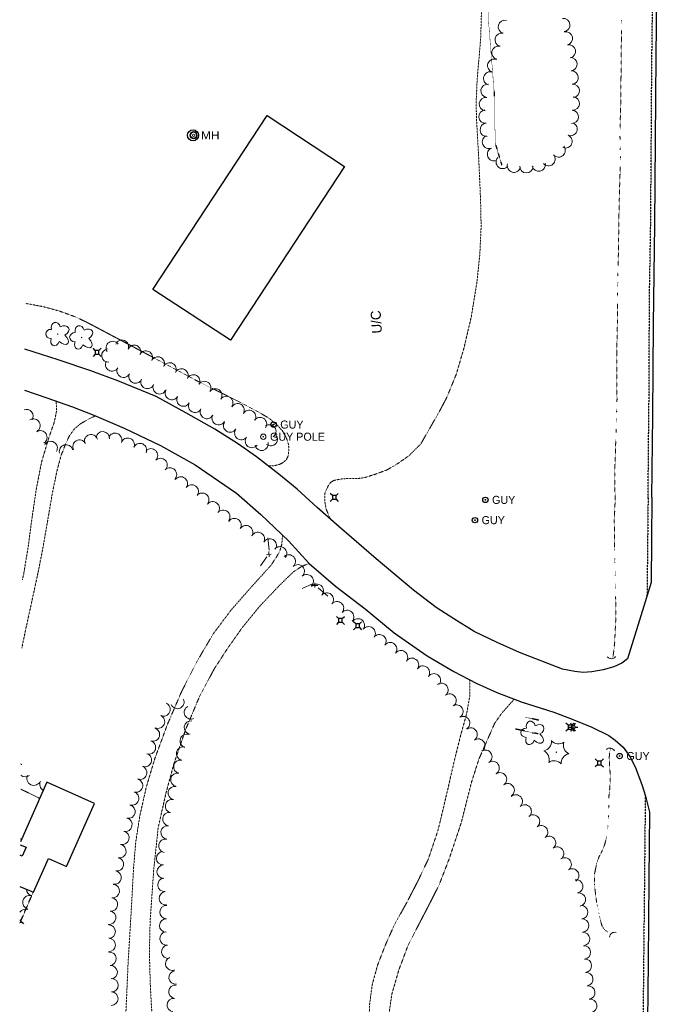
# Model space of a CAD drawing. Extents: x 386588 to 390135, y 96998 to 113606.
# Tile 62 of 92: x 388194 to 388576, y 104334 to 104923. Entities that reach past the tile are written whole.
import ezdxf
from ezdxf.enums import TextEntityAlignment as Align

# ---------------------------------------------------------------- set-up
doc = ezdxf.new("R2010")
doc.units = 0
doc.header["$MEASUREMENT"] = 0
for name, pattern in [('Wisdot1', [0.0625, 0.03125, -0.03125]), ('Wisdot3', [0.1875, 0.125, -0.0625]), ('Wisdot6', [0.375, 0.125, -0.0625, 0.03125, -0.0625, 0.03125, -0.0625])]:
    doc.linetypes.add(name, pattern=pattern)
for name, color, linetype, lineweight in [('E_BLD', 241, 'Continuous', 25), ('E_BMGRD', 2, 'Egr', 15), ('E_DRN', 40, 'Continuous', 15), ('E_DTM_SlopeBottom', 3, 'Wisdot1', 25), ('E_DTM_SlopeTop', 3, 'Wisdot1', 25), ('E_DWY', 2, 'Wisdot3', 15), ('E_LAND_Vegetation', 3, 'Continuous', 15), ('E_LTG', 21, 'Continuous', 25), ('E_MISCPROP_HvyDash', 241, 'Wisdot3', 25), ('E_MISCPROP_Railing', 30, 'Continuous', 15), ('E_RDWY', 21, 'Continuous', 25), ('E_RDWY_AsphConc', 200, 'Continuous', 25), ('E_RDWY_Gravel', 21, 'Wisdot3', 25), ('E_UTL_AG_Bold', 30, 'Continuous', 25), ('E_UTL_EGuyPole', 200, 'Continuous', 15), ('E_UTL_EGuyWire', 200, 'Continuous', 25), ('E_UTL_MH', 30, 'Continuous', 15), ('E_WTR', 4, 'Wisdot6', 15)]:
    doc.layers.add(name, color=color, linetype=linetype, lineweight=lineweight)
doc.styles.add('Style-dot_font5', font='dot_font5.shx')
doc.styles.add('Style-IGR_FONT_0', font='dot_font15.shx')
doc.linetypes.add('Egr', pattern='A,0.1,[13,dgnlstyle-ewdotudls.shx,S=0.0002,R=0,X=0,Y=0],0.1', length=0.2)

# ---------------------------------------------------------------- blocks, each defined once
blk = doc.blocks.new('CULV')
at = {"layer": 'E_DRN'}
blk.add_arc((-1.129736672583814e-15, 6.149999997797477), 6.150000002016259, 216.8698972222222, 323.1301027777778, dxfattribs=at)
blk = doc.blocks.new('GPOL')
at = {"layer": 'E_UTL_EGuyPole'}
for radius in [4, 0.5]:
    blk.add_circle((0, 0), radius, dxfattribs=at)
at = {"layer": 'E_UTL_EGuyPole', "style": 'Style-dot_font5'}
blk.add_text('GUY POLE', height=12, dxfattribs=at).set_placement((10, 0), align=Align.MIDDLE_LEFT)
blk = doc.blocks.new('GUY')
at = {"layer": 'E_UTL_EGuyWire'}
for radius in [4, 0.5]:
    blk.add_circle((0, 0), radius, dxfattribs=at)
at = {"layer": 'E_UTL_EGuyWire', "style": 'Style-dot_font5'}
blk.add_text('GUY', height=12, dxfattribs=at).set_placement((10, 0), align=Align.MIDDLE_LEFT)
blk = doc.blocks.new('LPOL')
at = {"layer": 'E_LTG'}
for p, q in [((-4, 0), (-1.5, 0)), ((-0.75, 1.299000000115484), (-2, 3.464000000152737)), ((0.75, 1.299000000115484), (2, 3.464000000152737)), ((1.5, 0), (4, 0)), ((-2, -3.464000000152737), (-0.75, -1.299000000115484)), ((2, -3.464000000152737), (0.75, -1.299000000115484))]:
    blk.add_line(p, q, dxfattribs=at)
for radius in [1.5, 1.5, 1.5, 0.125]:
    blk.add_circle((0, 0), radius, dxfattribs=at)
blk = doc.blocks.new('MH')
at = {"layer": 'E_UTL_MH'}
for radius in [5, 4, 1.5]:
    blk.add_circle((3.053387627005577e-05, -0.0003567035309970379), radius, dxfattribs=at)
at = {"layer": 'E_UTL_MH', "style": 'Style-dot_font5', "width": 1.111111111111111}
blk.add_text('MH', height=10.8, dxfattribs=at).set_placement((10, -0.001000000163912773), align=Align.MIDDLE_LEFT)
blk = doc.blocks.new('PED')
at = {"layer": 'E_UTL_AG_Bold'}
for p, q in [((-2.5, 2.5), (-5.329000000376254, 5.328999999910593)), ((2.5, 2.5), (5.328999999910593, 5.328999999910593)), ((-2.5, -2.5), (-5.329000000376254, -5.329000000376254)), ((2.5, -2.5), (5.328999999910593, -5.329000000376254))]:
    blk.add_line(p, q, dxfattribs=at)
at = {"layer": 'E_UTL_AG_Bold', "flags": 128}
blk.add_lwpolyline([(-2.5, -2.5), (2.5, -2.5), (2.5, 2.5), (-2.5, 2.5)], close=True, dxfattribs=at)
blk = doc.blocks.new('CTRE')
at = {"layer": 'E_LAND_Vegetation'}
blk.add_circle((-0.0003858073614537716, -0.0003191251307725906), 0.2233008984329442, dxfattribs=at)
for centre, radius, start, end in [((-11.97306888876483, 8.962898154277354), 7.867058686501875, 280.2066972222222, 5.971616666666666), ((1.806084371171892, 14.92316055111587), 7.866045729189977, 220.2113194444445, 305.9762305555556), ((13.82882637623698, 5.89490348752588), 7.866045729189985, 160.2113277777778, 245.9762388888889), ((-13.82979875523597, -5.89712474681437), 7.866045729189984, 340.2113194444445, 65.97623055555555), ((-1.808101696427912, -14.92587413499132), 7.866045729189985, 40.21132777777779, 125.9762388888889)]:
    blk.add_arc(centre, radius, start, end, dxfattribs=at)
at = {"layer": 'E_LAND_Vegetation', "extrusion": (0, 0, -1)}
blk.add_arc((-12.02957563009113, -9.036813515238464), 7.873632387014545, 354.0727916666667, 79.7488916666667, dxfattribs=at)
blk = doc.blocks.new('DTRE')
at = {"layer": 'E_LAND_Vegetation'}
blk.add_circle((-0.1836800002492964, 0), 0.1831067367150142, dxfattribs=at)
for centre, major_axis, ratio in [((-1.870302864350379, 5.319684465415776), (1.359319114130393, -4.981118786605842), 0.7828630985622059), ((-5.871854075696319, 0.1519894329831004), (4.932001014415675, -0.1226139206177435), 0.8320222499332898), ((4.055502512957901, 2.735869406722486), (-5.27227899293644, -2.928492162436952), 0.6919162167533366), ((-2.492468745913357, -5.243435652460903), (1.802061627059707, 4.856219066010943), 0.7168956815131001), ((3.542152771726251, -3.706719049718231), (-5.012431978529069, 4.581562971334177), 0.5602491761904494)]:
    blk.add_ellipse(centre, major_axis=major_axis, ratio=ratio, start_param=1.570796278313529, end_param=4.712388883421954, dxfattribs=at)

msp = doc.modelspace()

# ---------------------------------------------------------------- linework, layer by layer
at = {"layer": 'E_BLD', "ltscale": 5}
for p, q in [((388273.621, 104761.804), (388341.885, 104865.7620000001)), ((388341.885, 104865.7620000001), (388388.253, 104835.3149999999)), ((388388.253, 104835.3149999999), (388319.9890000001, 104731.3570000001)), ((388319.9890000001, 104731.3570000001), (388273.621, 104761.804)), ((388210.2849999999, 104467.0889999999), (388194.4110000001, 104431.45)), ((388238.825, 104454.3770000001), (388210.2849999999, 104467.0889999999)), ((388222.0419999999, 104416.6980000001), (388238.825, 104454.3770000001)), ((388194.3970000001, 104429.6939999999), (388197.831, 104428.165)), ((388197.831, 104428.165), (388195.4680000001, 104422.862)), ((388195.4680000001, 104422.862), (388194.3470000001, 104423.361)), ((388202.2120000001, 104401.199), (388211.2560000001, 104421.503)), ((388211.2560000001, 104421.503), (388222.0419999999, 104416.6980000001)), ((388194.2010000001, 104404.7679999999), (388202.2120000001, 104401.199))]:
    msp.add_line(p, q, dxfattribs=at)
at = {"layer": 'E_DTM_SlopeBottom'}
msp.add_lwpolyline([(388503.86146875, 104495.97775), (388490.445453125, 104498.805875)], dxfattribs=at)
at = {"layer": 'E_DTM_SlopeTop'}
for points in [[(388485.34975, 105330.118375), (388481.957171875, 105290.60275), (388481.652484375, 105237.993375), (388477.793109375, 105209.087125), (388481.4435, 105178.35275), (388477.972796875, 105097.47775), (388481.31459375, 105046.118375), (388476.4669375, 104966.368375), (388474.000140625, 104925.22775), (388477.597796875, 104880.024625), (388478.29115625, 104848.884), (388482.146625, 104835.97775)], [(388504.209125, 104504.087125), (388496.4513125, 104505.930875)]]:
    msp.add_lwpolyline(points, dxfattribs=at)
at = {"layer": 'E_DWY', "flags": 128}
for points in [[(388379.645, 104624.389), (388377.0870000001, 104630.7290000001), (388376.345, 104635.3319999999), (388376.314, 104639.5760000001), (388377.2479999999, 104641.834), (388378.5600000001, 104644.531), (388379.932, 104646.4099999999), (388381.7709999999, 104647.5009999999), (388384.6030000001, 104648.115), (388385.956, 104648.3489999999), (388389.362, 104648.594), (388393.6059999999, 104648.625), (388396.477, 104648.6950000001), (388400.273, 104649.2420000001), (388406.433, 104651.1910000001), (388413.372, 104653.7439999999), (388419.162, 104657.0360000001), (388426.595, 104662.2279999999), (388433.629, 104669.1699999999), (388438.9879999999, 104678.4580000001), (388444.4639999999, 104688.0279999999), (388449.4040000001, 104697.423), (388454.9950000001, 104711.1100000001), (388459.611, 104726.919), (388463.905, 104745.307), (388467.2339999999, 104765.6799999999), (388469.027, 104782.655), (388469.7890000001, 104798.7350000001), (388469.6570000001, 104810.094), (388469.165, 104822.659), (388468.4669999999, 104838.0859999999), (388467.6040000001, 104853.9110000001), (388467.0249999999, 104863.868), (388466.855, 104873.8540000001), (388467.4720000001, 104888.1429999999), (388468.702, 104901.517), (388469.5730000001, 104912.263), (388470.196, 104934.085), (388469.7579999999, 104955.4199999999), (388468.977, 104983.4410000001), (388467.889, 105021.439), (388467.0519999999, 105065.4809999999), (388466.3219999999, 105088.986), (388465.3119999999, 105104.9380000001), (388464.5079999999, 105118.0290000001), (388463.8800000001, 105128.6669999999), (388463.9920000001, 105140.4539999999), (388465.301, 105150.821), (388466.4369999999, 105157.8870000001), (388467.7760000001, 105167.845), (388469.077, 105174.513), (388469.648, 105181.8130000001), (388469.665, 105187.2930000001), (388468.932, 105193.6769999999), (388467.314, 105199.04), (388465.1710000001, 105204.0900000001), (388462.1610000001, 105207.8459999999), (388458.6950000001, 105210.3359999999), (388452.406, 105213.993), (388447.6259999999, 105215.7039999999), (388439.304, 105217.1599999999), (388432.452, 105217.2150000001), (388424.2860000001, 105216.4920000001), (388412.899, 105214.851), (388403.9450000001, 105213.6599999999)], [(388342.4469999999, 104656.2520000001), (388346.2120000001, 104656.3130000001), (388349.1699999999, 104657.074), (388351.4180000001, 104658.1939999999), (388353.4809999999, 104659.986), (388354.6570000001, 104662.673), (388354.909, 104666.8), (388354.5760000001, 104669.5149999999), (388353.358, 104673.125), (388351.0109999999, 104677.203), (388348.031, 104680.5490000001), (388343.2209999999, 104684.5870000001), (388337.068, 104688.253), (388324.5379999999, 104694.8859999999), (388300.6769999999, 104706.73), (388271.48, 104722.3), (388234.456, 104741.9639999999), (388227.0870000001, 104745.406), (388217.6640000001, 104748.838), (388208.027, 104751.432), (388200.2490000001, 104752.9280000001), (388197.3570000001, 104753.406)], [(388196.4920000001, 104592.017), (388199.1580000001, 104608.2649999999), (388201.2879999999, 104624.3740000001), (388203.8640000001, 104641.885), (388207.0589999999, 104658.4140000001), (388211.2479999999, 104672.548), (388214.601, 104682.1029999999), (388216.034, 104688.848), (388216.0519999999, 104692.4110000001), (388215.672, 104695.1200000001)], [(388205.051, 104592.675), (388207.923, 104607.3200000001), (388210.6370000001, 104622.923), (388213.53, 104639.841), (388216.274, 104653.118), (388218.7560000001, 104662.405), (388221.649, 104669.8030000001), (388223.73, 104674.1980000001), (388226.7209999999, 104678.317), (388230.399, 104681.4580000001), (388235.2690000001, 104684.2039999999), (388239.203, 104686.125)], [(388349.355, 104604.727), (388350.689, 104609.5), (388351.1470000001, 104614.8089999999)], [(388262.0989999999, 104415.872), (388263.405, 104431.4909999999), (388265.7849999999, 104446.702), (388269.6100000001, 104463.8540000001), (388274.7050000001, 104480.942), (388282.3489999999, 104501.699), (388290.9720000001, 104521.6440000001), (388299.9890000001, 104539.2779999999), (388309.6610000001, 104555.7080000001), (388320.264, 104569.8770000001), (388332.675, 104584.034), (388344.307, 104596.8529999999), (388349.355, 104604.727)], [(388249.629, 104270.8119999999), (388256.459, 104271.0120000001), (388271.2010000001, 104283.398), (388273.6170000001, 104288.4979999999), (388275.1170000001, 104295.6810000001), (388275.152, 104303.0889999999), (388273.95, 104317.9680000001), (388272.7990000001, 104332.3089999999), (388272.0719999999, 104345.9669999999), (388271.5290000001, 104365.422), (388271.9809999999, 104383.8859999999), (388274.1510000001, 104414.9709999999), (388276.74, 104439.5930000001), (388281.3400000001, 104460.067), (388286.173, 104478.034), (388293.28, 104498.7409999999), (388301.5600000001, 104518.4739999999), (388310.1740000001, 104534.625), (388318.55, 104547.504), (388327.334, 104559.878), (388337.3870000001, 104572.1899999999), (388349.3940000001, 104584.8640000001), (388357.844, 104593.054), (388362.7879999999, 104596.2220000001), (388367.0390000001, 104597.8670000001)], [(388195.324, 104547.2890000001), (388196.8119999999, 104554.6939999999), (388205.051, 104592.675)], [(388196.4920000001, 104592.017), (388195.645, 104588.088)], [(388463.0859999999, 104528.301), (388463.057, 104518.78), (388461.148, 104507.996), (388457.7220000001, 104495.6159999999), (388454.0760000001, 104481.1359999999), (388450.3770000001, 104464.987), (388447.551, 104452.8700000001), (388443.943, 104437.977), (388438.2390000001, 104421.0179999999), (388432.1529999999, 104408.182), (388425.635, 104395.5149999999), (388418.1429999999, 104382.1329999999), (388412.804, 104370.199), (388407.936, 104357.6839999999), (388404.6780000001, 104345.736), (388403.0900000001, 104333.7339999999), (388402.757, 104321.6410000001), (388403.777, 104308.426), (388405.405, 104290.899), (388410.7620000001, 104264.5689999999), (388412.0600000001, 104252.8359999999), (388413.094, 104241.7010000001), (388413.524, 104232.591), (388412.3, 104225.6140000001), (388410.5109999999, 104220.2490000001), (388407.821, 104215.632), (388404.209, 104211.969), (388400.4070000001, 104210.368), (388396.0959999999, 104209.7590000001), (388393.0560000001, 104211.1410000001), (388389.8629999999, 104214.172), (388381.8200000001, 104227.821)], [(388372.5700000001, 104131), (388371.142, 104133.6129999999), (388369.014, 104138.6140000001), (388368.4820000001, 104142.1000000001), (388368.175, 104145.399), (388368.8810000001, 104149), (388370.243, 104152.246), (388372.655, 104155.382), (388376.6399999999, 104159.496), (388388.5279999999, 104168.0870000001), (388400.2290000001, 104176.452), (388408.804, 104182.656), (388416.007, 104190.1880000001), (388420.041, 104198.2579999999), (388424.554, 104210.115), (388427.0060000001, 104221.781), (388426.6580000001, 104236.7220000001), (388425.26, 104251.774), (388420.966, 104271.132), (388416.97, 104291.7660000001), (388415.1359999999, 104309.273), (388414.1499999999, 104324.3629999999), (388416.425, 104340.172), (388420.6710000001, 104354.916), (388426.173, 104369.5689999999), (388431.8130000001, 104380.4909999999), (388438.5190000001, 104393.3840000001), (388444.6629999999, 104405.601), (388450.5390000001, 104420.7039999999), (388457.8640000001, 104442.598), (388463.9469999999, 104466.6629999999), (388468.456, 104480.808), (388477.9010000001, 104502.274), (388482.5, 104508.7320000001), (388489.5630000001, 104516.6799999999)], [(388205.9720000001, 104457.405), (388194.659, 104462.909)], [(388195.0589999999, 104432.905), (388194.425, 104433.2379999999)], [(388234.3489999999, 104287.095), (388231.2309999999, 104291.7860000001), (388251.2919999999, 104307.1939999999), (388254.311, 104311.629), (388256.544, 104318.699), (388257.5789999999, 104330.895), (388258.794, 104358.6410000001), (388260.781, 104391.6950000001), (388262.0989999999, 104415.872)]]:
    msp.add_lwpolyline(points, dxfattribs=at)
at = {"layer": 'E_LAND_Vegetation'}
for centre, radius, start, end in [((388484.0331316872, 104918.7923908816), 3.995471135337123, 75.97975277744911, 255.9644305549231), ((388518.9106138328, 104919.8894336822), 3.995471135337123, 276.844097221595, 96.82877500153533), ((388482.0964132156, 104911.0407255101), 3.995471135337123, 75.97975277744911, 255.9644305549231), ((388520.4476931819, 104911.8175147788), 3.995471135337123, 283.4123611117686, 103.397038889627), ((388480.1596947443, 104903.2890601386), 3.995471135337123, 75.97975277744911, 255.9644305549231), ((388522.2999832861, 104904.0452425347), 3.995471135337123, 283.4123611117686, 103.397038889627), ((388477.6923983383, 104895.5389415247), 3.995471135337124, 72.00949166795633, 251.9941694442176), ((388523.2701708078, 104896.4522870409), 3.995471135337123, 274.7425333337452, 94.72721111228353), ((388475.2236126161, 104887.939975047), 3.995471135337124, 72.00949166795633, 251.9941694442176), ((388523.9297011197, 104888.4896107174), 3.995471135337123, 274.7425333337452, 94.72721111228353), ((388473.6621785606, 104880.5414874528), 3.995471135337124, 82.80867777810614, 262.793355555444), ((388524.5892314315, 104880.5269343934), 3.995471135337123, 274.7425333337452, 94.72721111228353), ((388472.6609138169, 104872.6145294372), 3.995471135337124, 82.80867777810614, 262.793355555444), ((388524.5741183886, 104872.8792199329), 3.995471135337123, 265.9890222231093, 85.97370000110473), ((388472.4638920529, 104865.11813553), 3.995471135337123, 95.04288055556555, 275.0275583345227), ((388524.0141752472, 104864.908921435), 3.995471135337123, 265.9890222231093, 85.97370000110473), ((388473.1651538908, 104857.1590258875), 3.995471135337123, 95.04288055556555, 275.0275583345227), ((388523.2750165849, 104857.6689807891), 3.995471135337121, 247.5544083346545, 67.5390861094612), ((388474.5209841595, 104849.9968600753), 3.995471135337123, 112.1220194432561, 292.1066972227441), ((388520.2234214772, 104850.2847434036), 3.995471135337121, 247.5544083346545, 67.5390861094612), ((388477.5288495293, 104842.5947022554), 3.995471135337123, 112.1220194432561, 292.1066972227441), ((388510.086896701, 104839.6411660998), 3.995471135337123, 220.6170000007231, 40.60167777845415), ((388516.152583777, 104844.8418040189), 3.995471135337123, 220.6170000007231, 40.60167777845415), ((388482.7242751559, 104837.9607586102), 3.995471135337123, 139.1252944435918, 319.1099722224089), ((388489.4369682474, 104835.7437082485), 3.995471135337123, 163.0798361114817, 343.0645138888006), ((388504.270425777, 104836.3772521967), 3.995471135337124, 191.0330472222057, 11.01772499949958), ((388496.8788155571, 104835.3780610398), 3.995471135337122, 177.5959444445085, 357.5806222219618), ((388249.6141846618, 104726.7416044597), 3.970668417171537, 33.86367777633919, 213.8483555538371), ((388255.1101395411, 104727.5431354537), 3.970668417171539, 337.2100222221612, 157.1946999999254), ((388246.9718468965, 104722.2092615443), 3.970668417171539, 96.1561194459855, 276.1407972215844), ((388262.4301768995, 104724.466429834), 3.970668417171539, 337.2100222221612, 157.1946999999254), ((388269.4541019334, 104721.0747269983), 3.97066841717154, 333.4199305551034, 153.4046083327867), ((388249.2090303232, 104716.8417970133), 3.970668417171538, 150.4344722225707, 330.4191499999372), ((388276.5432993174, 104717.5126573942), 3.970668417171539, 333.2395666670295, 153.2242444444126), ((388256.1143661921, 104713.0878798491), 3.970668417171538, 152.6171555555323, 332.6018333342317), ((388283.6327303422, 104713.9364817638), 3.970668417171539, 333.2395666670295, 153.2242444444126), ((388290.7221613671, 104710.3603061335), 3.970668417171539, 333.2395666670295, 153.2242444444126), ((388263.1932295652, 104709.6039319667), 3.970668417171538, 154.0039972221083, 333.9886749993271), ((388270.3718842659, 104706.4304192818), 3.970668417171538, 156.5020277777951, 336.4867055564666), ((388297.8115923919, 104706.7841305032), 3.970668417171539, 333.2395666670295, 153.2242444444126), ((388304.3849144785, 104702.882180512), 3.970668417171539, 325.5602166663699, 145.5448944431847), ((388277.6527272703, 104703.1641525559), 3.970668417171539, 155.4010833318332, 335.3857611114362), ((388284.9759540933, 104699.6845121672), 3.970668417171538, 150.6772472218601, 330.6619250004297), ((388310.932882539, 104698.3907243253), 3.970668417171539, 325.5602166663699, 145.5448944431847), ((388291.8614051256, 104695.830606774), 3.970668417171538, 152.0438805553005, 332.0285583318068), ((388317.4808505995, 104693.8992681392), 3.970668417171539, 325.5602166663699, 145.5448944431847), ((388198.0035109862, 104685.9785716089), 4.043721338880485, 327.9834722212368, 109.0452861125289), ((388298.8746678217, 104692.1072734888), 3.970668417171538, 152.0438805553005, 332.0285583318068), ((388305.8885732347, 104688.3994926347), 3.970668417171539, 152.2286666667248, 332.2133444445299), ((388324.2955980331, 104689.5538702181), 3.970668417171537, 329.6106722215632, 149.5953500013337), ((388331.1444645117, 104685.5361479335), 3.970668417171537, 329.6106722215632, 149.5953500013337), ((388202.1769290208, 104680.3198993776), 4.043721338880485, 299.7600472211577, 119.7447250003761), ((388312.9138076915, 104684.6987973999), 3.970668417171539, 152.2286666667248, 332.2133444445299), ((388337.700855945, 104681.2734623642), 3.970668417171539, 326.3551555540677, 146.3398333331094), ((388206.3521789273, 104673.2766435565), 4.043721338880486, 302.5619361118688, 122.5466138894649), ((388319.8097723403, 104680.337848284), 3.970668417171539, 145.9262916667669, 325.9109694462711), ((388326.4457140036, 104675.8094764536), 3.970668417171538, 143.332036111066, 323.3167138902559), ((388343.2748425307, 104676.8579239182), 3.970668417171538, 305.9510166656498, 125.9356944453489), ((388212.4899437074, 104666.8747838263), 4.043721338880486, 330.0410000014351, 150.0256777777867), ((388229.7943662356, 104667.7021325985), 4.043721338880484, 28.96574166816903, 208.9504194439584), ((388236.6816325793, 104670.9847187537), 4.043721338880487, 17.51080555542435, 197.4954833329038), ((388243.6765225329, 104672.6566101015), 4.043721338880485, 355.7252916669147, 175.7099694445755), ((388251.0327503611, 104671.7746384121), 4.043721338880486, 338.6532833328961, 158.6379611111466), ((388258.5640166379, 104668.830083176), 4.043721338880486, 338.6532833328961, 158.6379611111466), ((388332.8141067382, 104671.0668360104), 3.970668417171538, 143.332036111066, 323.3167138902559), ((388344.0805520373, 104672.1546610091), 3.970668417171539, 231.7263999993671, 51.71107777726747), ((388221.7382668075, 104664.8389694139), 4.043721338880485, 14.95375833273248, 194.9384361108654), ((388265.8483200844, 104665.6512992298), 4.043721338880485, 335.0025361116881, 154.9872138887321), ((388272.4431428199, 104662.4756526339), 4.043721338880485, 314.8714305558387, 134.8561083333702), ((388338.6437791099, 104669.3782213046), 3.970668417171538, 192.4431527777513, 12.42783055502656), ((388278.1475018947, 104656.7441026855), 4.043721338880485, 314.8714305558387, 134.8561083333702), ((388283.8518609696, 104651.012552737), 4.043721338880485, 314.8714305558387, 134.8561083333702), ((388290.3274483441, 104645.6564197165), 4.043721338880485, 323.6333638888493, 143.6180416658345), ((388296.8383190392, 104640.8606987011), 4.043721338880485, 323.6333638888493, 143.6180416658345), ((388303.1322686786, 104635.9678579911), 4.043721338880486, 320.6126916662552, 140.597369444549), ((388309.3981926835, 104630.8312253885), 4.043721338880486, 321.0421416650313, 141.0268194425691), ((388315.6855918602, 104625.7460519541), 4.043721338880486, 321.0421416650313, 141.0268194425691), ((388322.406948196, 104620.7934125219), 4.043721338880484, 328.5798305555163, 148.564508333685), ((388329.3070810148, 104616.5769514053), 4.043721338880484, 328.5798305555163, 148.564508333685), ((388336.3897898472, 104612.4931439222), 4.043721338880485, 331.0459388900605, 151.0306166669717), ((388343.4649598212, 104608.5774898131), 4.043721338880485, 331.0459388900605, 151.0306166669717), ((388349.6008734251, 104603.8927987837), 4.043721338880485, 321.4613416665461, 141.4460194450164), ((388354.8299180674, 104599.0974558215), 4.001230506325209, 312.1848305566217, 132.169508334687), ((388360.2023014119, 104593.1677956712), 4.001230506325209, 312.1848305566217, 132.169508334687), ((388365.5746847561, 104587.2381355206), 4.001230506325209, 312.1848305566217, 132.169508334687), ((388371.5515756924, 104581.5570307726), 4.001230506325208, 319.2845111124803, 139.2691888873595), ((388377.6156490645, 104576.3368405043), 4.001230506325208, 319.2845111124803, 139.2691888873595), ((388383.6797224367, 104571.1166502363), 4.001230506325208, 319.2845111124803, 139.2691888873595), ((388389.7437958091, 104565.8964599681), 4.001230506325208, 319.2845111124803, 139.2691888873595), ((388396.1511672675, 104560.8533511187), 4.00123050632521, 323.6100055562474, 143.5946833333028), ((388402.5916875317, 104556.1053967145), 4.00123050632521, 323.6100055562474, 143.5946833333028), ((388409.0322077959, 104551.3574423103), 4.00123050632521, 323.6100055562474, 143.5946833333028), ((388415.4727280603, 104546.6094879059), 4.00123050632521, 323.6100055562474, 143.5946833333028), ((388421.9132483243, 104541.8615335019), 4.00123050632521, 323.6100055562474, 143.5946833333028), ((388428.4898526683, 104537.2246760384), 4.00123050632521, 324.8537277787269, 144.8384055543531), ((388435.0319116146, 104532.6176339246), 4.00123050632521, 324.8537277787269, 144.8384055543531), ((388441.5739705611, 104528.0105918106), 4.00123050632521, 324.8537277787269, 144.8384055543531), ((388446.1003889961, 104522.2155948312), 4.001230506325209, 307.5089472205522, 127.4936249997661), ((388450.9715119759, 104515.8677185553), 4.001230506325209, 307.5089472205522, 127.4936249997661), ((388279.9825173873, 104510.5901768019), 4.02113850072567, 245.8614416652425, 65.84611944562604), ((388288.267643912, 104515.043088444), 4.021138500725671, 203.751261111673, 23.73593888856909), ((388296.3991779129, 104508.8238374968), 4.02113850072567, 116.4821888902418, 296.4668666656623), ((388455.0581891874, 104509.3111523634), 4.00123050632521, 300.2780583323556, 120.2627361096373), ((388276.6931009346, 104503.2524803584), 4.02113850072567, 245.8614416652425, 65.84611944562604), ((388459.0915771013, 104502.4006419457), 4.00123050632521, 300.2780583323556, 120.2627361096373), ((388296.4170810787, 104499.7856408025), 4.021138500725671, 83.9999500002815, 263.9846277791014), ((388273.6607307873, 104495.5468239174), 4.021138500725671, 252.7636000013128, 72.74827777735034), ((388293.8634660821, 104491.7038186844), 4.021138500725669, 72.043008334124, 252.0276861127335), ((388463.5065111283, 104495.5452626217), 4.00123050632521, 304.6046472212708, 124.5893250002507), ((388271.2769554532, 104487.8670019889), 4.021138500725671, 252.7636000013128, 72.74827777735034), ((388468.0497441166, 104488.9587304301), 4.00123050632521, 304.6046472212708, 124.5893250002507), ((388268.8398082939, 104480.3262260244), 4.021138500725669, 249.648105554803, 69.63278333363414), ((388291.6663329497, 104484.2098876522), 4.021138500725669, 78.11614722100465, 258.100824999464), ((388472.3491764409, 104482.2894203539), 4.001230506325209, 302.7890722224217, 122.7737500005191), ((388193.4104586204, 104481.6231237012), 4.29691664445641, 288.50372222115, 294.7840944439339), ((388197.3911353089, 104474.5748436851), 4.296916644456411, 126.424366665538, 127.4619833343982), ((388266.042166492, 104472.7873103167), 4.021138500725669, 249.648105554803, 69.63278333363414), ((388290.0093542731, 104476.3411856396), 4.021138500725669, 78.11614722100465, 258.100824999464), ((388476.6814508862, 104475.5622537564), 4.001230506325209, 302.7890722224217, 122.7737500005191), ((388197.3911353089, 104474.5748436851), 4.296916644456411, 231.6349388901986, 306.409044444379), ((388202.5241043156, 104469.4677896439), 4.29691664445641, 155.2017749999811, 335.1864527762), ((388288.3523755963, 104468.4724836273), 4.021138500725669, 78.11614722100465, 258.100824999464), ((388481.0947675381, 104468.7792559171), 4.00123050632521, 305.2961250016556, 125.2808027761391), ((388210.3240469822, 104465.862737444), 4.29691664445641, 155.2017749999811, 238.8438638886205), ((388263.5466194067, 104465.0170134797), 4.021138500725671, 252.979427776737, 72.96410555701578), ((388485.717157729, 104462.2480323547), 4.00123050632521, 305.2961250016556, 125.2808027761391), ((388261.1917899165, 104457.3282666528), 4.021138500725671, 252.979427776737, 72.96410555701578), ((388286.6953969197, 104460.6037816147), 4.021138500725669, 78.11614722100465, 258.100824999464), ((388490.5259493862, 104455.5662262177), 4.00123050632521, 311.698175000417, 131.6828527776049), ((388259.0239142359, 104449.4342871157), 4.021138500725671, 257.06129444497, 77.04597222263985), ((388285.028792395, 104452.7327674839), 4.02113850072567, 78.00030555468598, 257.9849833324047), ((388495.8477747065, 104449.5911490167), 4.00123050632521, 311.698175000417, 131.6828527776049), ((388283.48415962, 104444.9957261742), 4.02113850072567, 82.04631111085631, 262.0309888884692), ((388500.8239157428, 104443.5603231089), 4.001230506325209, 306.8887555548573, 126.8734333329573), ((388257.2223568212, 104441.5974229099), 4.021138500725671, 257.06129444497, 77.04597222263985), ((388255.4207994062, 104433.7605587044), 4.021138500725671, 257.06129444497, 77.04597222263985), ((388282.3704028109, 104437.0319585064), 4.02113850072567, 82.04631111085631, 262.0309888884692), ((388505.6260429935, 104437.1600929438), 4.001230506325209, 306.8887555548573, 126.8734333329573), ((388253.6192440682, 104425.8302100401), 4.021138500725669, 259.5536277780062, 79.53830555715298), ((388281.0748351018, 104428.9712849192), 4.021138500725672, 78.61308333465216, 258.5977611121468), ((388510.4281702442, 104430.7598627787), 4.001230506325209, 306.8887555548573, 126.8734333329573), ((388279.7196975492, 104421.581034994), 4.021138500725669, 92.50830555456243, 272.4929833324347), ((388515.2302974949, 104424.3596326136), 4.001230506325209, 306.8887555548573, 126.8734333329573), ((388252.160182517, 104417.9224171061), 4.021138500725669, 259.5536277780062, 79.53830555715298), ((388519.7696721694, 104417.9018655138), 4.00123050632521, 304.0027777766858, 123.9874555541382), ((388250.7011209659, 104410.0146241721), 4.021138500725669, 259.5536277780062, 79.53830555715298), ((388280.0705432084, 104413.5474207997), 4.021138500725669, 92.50830555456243, 272.4929833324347), ((388524.2434668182, 104411.2679727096), 4.00123050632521, 304.0027777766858, 123.9874555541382), ((388249.5902807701, 104401.9395392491), 4.02113850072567, 262.5796500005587, 82.56432777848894), ((388280.583437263, 104405.6470481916), 4.02113850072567, 95.80735833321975, 275.7920361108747), ((388526.7390652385, 104404.7305465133), 4.001230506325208, 280.7895444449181, 100.7742222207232), ((388202.2004862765, 104403.2175939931), 4.162676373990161, 182.2112944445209, 254.4982472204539), ((388281.3960160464, 104397.6469378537), 4.02113850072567, 95.80735833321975, 275.7920361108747), ((388528.2359041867, 104396.8703400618), 4.001230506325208, 280.7895444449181, 100.7742222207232), ((388199.9767377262, 104395.19580412), 4.162676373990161, 74.51356944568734, 254.4982472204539), ((388248.5507020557, 104393.9657493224), 4.02113850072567, 262.5796500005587, 82.56432777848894), ((388197.5465808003, 104387.0572774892), 4.162676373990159, 69.93101666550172, 146.4062833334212), ((388247.511123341, 104385.9919593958), 4.02113850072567, 262.5796500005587, 82.56432777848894), ((388281.8071133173, 104389.364992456), 4.02113850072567, 88.54929444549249, 268.5339722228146), ((388529.6431476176, 104389.2550536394), 4.001230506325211, 273.8271833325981, 93.81186111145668), ((388194.1653411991, 104378.9385458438), 4.162676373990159, 56.65684722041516, 91.86594166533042), ((388197.5465808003, 104387.0572774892), 4.162676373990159, 212.6906361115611, 249.915694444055), ((388281.6024583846, 104381.3263255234), 4.02113850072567, 88.54929444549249, 268.5339722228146), ((388530.1761560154, 104381.2713656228), 4.001230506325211, 273.8271833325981, 93.81186111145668), ((388247.2478968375, 104377.7037392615), 4.021138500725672, 269.6989027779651, 89.68358055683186), ((388281.8531706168, 104373.6258891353), 4.021138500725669, 97.14044166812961, 277.125119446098), ((388530.7091644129, 104373.2876776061), 4.001230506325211, 273.8271833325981, 93.81186111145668), ((388247.2045638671, 104369.6625843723), 4.021138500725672, 269.6989027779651, 89.68358055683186), ((388247.6975015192, 104361.4506310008), 4.021138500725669, 274.9350583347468, 94.91973611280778), ((388282.8516489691, 104365.6468484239), 4.021138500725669, 97.14044166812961, 277.125119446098), ((388531.2778690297, 104365.2859257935), 4.001230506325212, 274.3899805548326, 94.37465833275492), ((388285.2024694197, 104358.5153502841), 4.021138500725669, 110.7122750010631, 290.6969527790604), ((388531.8892714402, 104357.3078583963), 4.001230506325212, 274.3899805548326, 94.37465833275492), ((388248.3881931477, 104353.4390771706), 4.021138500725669, 274.9350583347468, 94.91973611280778), ((388287.1643831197, 104350.2920870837), 4.021138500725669, 98.177366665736, 278.1620444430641), ((388532.7003947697, 104349.2029049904), 4.00123050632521, 278.4509638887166, 98.4356416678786), ((388248.9345403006, 104345.6446084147), 4.02113850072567, 268.8948055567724, 88.87948333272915), ((388248.7783644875, 104337.6048535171), 4.02113850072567, 268.8948055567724, 88.87948333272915), ((388287.0931639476, 104341.7600066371), 4.021138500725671, 82.8367222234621, 262.8214000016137), ((388533.8752543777, 104341.2881670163), 4.00123050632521, 278.4509638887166, 98.4356416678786), ((388286.0893720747, 104333.7816326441), 4.021138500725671, 82.8367222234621, 262.8214000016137), ((388535.0501139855, 104333.3734290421), 4.00123050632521, 278.4509638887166, 98.4356416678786)]:
    msp.add_arc(centre, radius, start, end, dxfattribs=at)
at = {"layer": 'E_MISCPROP_HvyDash', "flags": 128}
msp.add_lwpolyline([(388194.0249999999, 104382.4879999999), (388202.1030000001, 104401.2479999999)], dxfattribs=at)
at = {"layer": 'E_MISCPROP_Railing', "ltscale": 5}
for p, q in [((388341.5149999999, 104603.108), (388344.3419999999, 104603.371)), ((388343.206, 104601.7350000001), (388342.9180000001, 104605.0330000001)), ((388368.8740000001, 104584.737), (388372.193, 104584.7609999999)), ((388370.3810000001, 104586.317), (388370.419, 104583.4709999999))]:
    msp.add_line(p, q, dxfattribs=at)
at = {"layer": 'E_MISCPROP_Railing', "flags": 128}
for points in [[(388343.0989999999, 104605.719), (388342.3359999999, 104613.2830000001)], [(388337.8659999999, 104596.389), (388341.8030000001, 104601.7930000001)], [(388362.8489999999, 104582.878), (388368.969, 104585.6140000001)], [(388372.406, 104583.2479999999), (388378.189, 104578.2830000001)]]:
    msp.add_lwpolyline(points, dxfattribs=at)
at = {"layer": 'E_RDWY', "flags": 128}
for points in [[(388571.942, 104637.301), (388572.4129999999, 104686.3500000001), (388572.8289999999, 104740.7819999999), (388573.5649999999, 104800.6610000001), (388574.041, 104850.4399999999), (388574.4820000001, 104901.477), (388575.0730000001, 104954.99), (388575.507, 105004.602), (388576.1499999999, 105074.1710000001), (388576.3060000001, 105134.5020000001), (388576.111, 105177.6040000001), (388575.4609999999, 105213.3319999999), (388574.743, 105243.139), (388573.243, 105280.7779999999), (388571.0320000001, 105322.9680000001), (388566.4569999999, 105356.571)], [(388384.9439999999, 104619.723), (388371.7860000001, 104631.3100000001), (388359.7960000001, 104642.2930000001), (388348.986, 104651.172), (388335.487, 104661.6599999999), (388324.1059999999, 104669.5330000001), (388310.7450000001, 104678.1000000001), (388293.2290000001, 104688.0419999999), (388275.608, 104697.6540000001), (388252.6570000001, 104707.077), (388236.5149999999, 104713.1259999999), (388217.061, 104719.5819999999), (388197.068, 104726.0800000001)], [(388196.808, 104701.5619999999), (388210.3149999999, 104697.017), (388225.5730000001, 104691.612), (388238.2339999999, 104686.5349999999), (388256.558, 104678.7749999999), (388278.155, 104668.483), (388298.8829999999, 104656.841), (388323.602, 104639.821), (388338.219, 104627.2239999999), (388354.6529999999, 104611.443)], [(388571.942, 104637.301), (388571.503, 104586.4339999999), (388557.3629999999, 104540.825), (388553.959, 104538.2309999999), (388549.094, 104536.1089999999), (388542.736, 104534.2520000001), (388536.007, 104533.121), (388530.8829999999, 104532.696), (388525.825, 104533.1880000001), (388518.352, 104534.6200000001), (388492.7760000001, 104544.5460000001), (388479.3559999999, 104550.5889999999), (388465.6799999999, 104557.216), (388453.439, 104564.736), (388442.9790000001, 104571.611), (388429.3540000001, 104581.9199999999), (388407.0330000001, 104600.682), (388384.9439999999, 104619.723)], [(388354.6529999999, 104611.443), (388367.0390000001, 104597.8670000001), (388382.8389999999, 104584.223), (388400.4890000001, 104570.7509999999), (388417.7690000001, 104556.4080000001), (388437.628, 104542.6910000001), (388453.5589999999, 104533.1740000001), (388466.8589999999, 104526.371), (388479.2239999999, 104520.639), (388494.3600000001, 104514.8430000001), (388513.2409999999, 104508.8799999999), (388524.2919999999, 104504.8260000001), (388535.936, 104499.9269999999), (388546.1140000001, 104494.892), (388549.963, 104492.227), (388554.8, 104487.9180000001), (388558.7879999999, 104482.372), (388561.936, 104476.1699999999), (388565.9280000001, 104465.737), (388568.1270000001, 104458.675), (388570.4879999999, 104449.1839999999), (388570.122, 104409.105), (388569.598, 104359.6040000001), (388569.1470000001, 104306.1200000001)]]:
    msp.add_lwpolyline(points, dxfattribs=at)
at = {"layer": 'E_RDWY_AsphConc'}
msp.add_lwpolyline([(388509.07240625, 104510.16525), (388493.4435, 104515.118375)], dxfattribs=at)
msp.add_circle((388297.6070000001, 104853.9114999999), 3.292829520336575, dxfattribs=at)
at = {"layer": 'E_RDWY_Gravel', "flags": 128}
for points in [[(388569.6000000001, 104636.9129999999), (388569.9169999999, 104672.477), (388570.3289999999, 104710.5919999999), (388570.3640000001, 104753.22), (388571.1740000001, 104800.659), (388571.517, 104847.9029999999), (388571.838, 104896.2139999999), (388572.3899999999, 104942.031), (388572.7820000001, 104992.324), (388573.27, 105037.5490000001), (388573.4510000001, 105074.419), (388573.7, 105121.496), (388573.436, 105177.1899999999), (388572.1850000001, 105242.9080000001), (388569.0619999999, 105307.905), (388556.3949861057, 105355.4607462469)], [(388569.6000000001, 104636.9129999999), (388568.9439999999, 104578.1810000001)], [(388567.9410000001, 104459.274), (388567.3489999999, 104401.3119999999), (388566.6640000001, 104333.916), (388565.9369999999, 104251.591), (388566.0109999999, 104202.54), (388565.9199999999, 104178.6950000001)]]:
    msp.add_lwpolyline(points, dxfattribs=at)
at = {"layer": 'E_WTR', "flags": 128}
for points in [[(388553.6570000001, 104922.6939999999), (388553.652, 104920.6569999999)], [(388553.6410000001, 104916.581), (388553.6259999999, 104911.067), (388553.4820000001, 104894.2450000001), (388553.398, 104887.03)], [(388553.398, 104887.03), (388553.2290000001, 104872.4199999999), (388552.8289999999, 104857.4839999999)], [(388552.801, 104853.409), (388552.8500000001, 104851.372)], [(388552.9469999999, 104847.297), (388552.9950000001, 104845.2590000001)], [(388553.0930000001, 104841.1839999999), (388553.125, 104839.831), (388553.1030000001, 104839.1470000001)], [(388552.97, 104835.0730000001), (388552.601, 104823.72), (388552.179, 104805.531)], [(388552.179, 104805.531), (388552.173, 104805.281), (388551.8559999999, 104783.4750000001), (388551.6799999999, 104775.9839999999)], [(388551.585, 104771.909), (388551.537, 104769.871)], [(388551.442, 104765.7960000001), (388551.3940000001, 104763.7590000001)], [(388551.298, 104759.6839999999), (388551.2849999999, 104759.1089999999), (388551.2830000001, 104757.6459999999)], [(388551.2779999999, 104753.5689999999), (388551.264, 104742.3219999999), (388550.9070000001, 104725.334), (388550.9080000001, 104724.0209999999)], [(388550.9080000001, 104724.0209999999), (388550.9129999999, 104711.8359999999), (388551.0349999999, 104696.1100000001), (388550.9879999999, 104694.47)], [(388550.871, 104690.395), (388550.8130000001, 104688.358)], [(388550.696, 104684.284), (388550.6370000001, 104682.247)], [(388550.5179999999, 104678.172), (388550.45, 104676.135)], [(388550.314, 104672.061), (388549.8530000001, 104658.2890000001), (388549.6740000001, 104648.5900000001), (388549.706, 104642.5260000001)], [(388549.5700000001, 104605.9140000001), (388549.6359999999, 104612.3500000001), (388549.341, 104624.3629999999), (388549.814, 104631.7949999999), (388549.892, 104639.054), (388549.706, 104642.5260000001)], [(388549.7180000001, 104598.3370000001), (388549.638, 104600.862)], [(388549.95, 104590.7609999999), (388549.936, 104591.4450000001), (388549.878, 104593.287)], [(388550.1030000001, 104583.183), (388550.0519999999, 104585.709)], [(388548.547, 104541.581), (388549.162, 104546.017), (388549.6640000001, 104550.9199999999), (388549.9169999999, 104557.0319999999), (388550.4040000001, 104566.5179999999), (388550.2039999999, 104578.1310000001)], [(388546.1240000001, 104457.5079999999), (388546.1270000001, 104457.8959999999), (388546.672, 104463.077), (388546.977, 104467.8940000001), (388546.9569999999, 104471.7919999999), (388546.621, 104476.8910000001), (388546.3999999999, 104482.2069999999), (388546.727, 104485.3160000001), (388547.284, 104487.4199999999)], [(388546.0460000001, 104451.2919999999), (388546.0830000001, 104452.487), (388546.0900000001, 104453.3640000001)], [(388545.852, 104445.0760000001), (388545.862, 104445.2830000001), (388545.919, 104447.148)], [(388545.544, 104438.868), (388545.5600000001, 104438.9620000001), (388545.6540000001, 104440.9369999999)], [(388537.54, 104405.9950000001), (388537.541, 104411.879), (388538.952, 104418.7819999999), (388540.2579999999, 104422.3929999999), (388542.1200000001, 104425.9180000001), (388543.7280000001, 104429.966), (388544.719, 104434.0260000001), (388544.848, 104434.781)], [(388538.8589999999, 104395.1170000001), (388537.973, 104402.068), (388537.54, 104405.9950000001)], [(388539.2760000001, 104392.892), (388539.1040000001, 104393.628)], [(388539.79, 104390.6839999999), (388539.6189999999, 104391.4199999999)], [(388540.2879999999, 104388.473), (388540.132, 104389.2120000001)], [(388545.3100000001, 104377.574), (388543.47, 104378.977), (388542.128, 104380.9040000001), (388541.0970000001, 104384.6399999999), (388540.6000000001, 104386.9939999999)]]:
    msp.add_lwpolyline(points, dxfattribs=at)

# ---------------------------------------------------------------- block references
at = {"layer": 'E_DRN', "xscale": 0.5, "yscale": 0.5, "zscale": 0.5}
for p, rotation in [((388547.6783495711, 104540.9162531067), 0.9013504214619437), ((388547.284, 104487.4199999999), 170.9951536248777), ((388547.87236204, 104376.7572917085), 214.3394255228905)]:
    msp.add_blockref('CULV', p, dxfattribs=dict(at, rotation=rotation))
at = {"layer": 'E_LAND_Vegetation'}
for name, p, xscale, yscale, zscale in [('DTRE', (388216.922, 104735.001), 0.6769248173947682, 0.6769248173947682, 0.6769248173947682), ('DTRE', (388231.172, 104733.012), 0.6769248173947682, 0.6769248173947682, 0.6769248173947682), ('DTRE', (388500.82, 104496.526), 0.6769248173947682, 0.6769248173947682, 0.6769248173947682), ('CTRE', (388514.755, 104484.959), 0.7108526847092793, 0.7108526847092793, 0.7108526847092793)]:
    msp.add_blockref(name, p, dxfattribs=dict(at, xscale=xscale, yscale=yscale, zscale=zscale))
at = {"layer": 'E_LTG', "xscale": 0.692840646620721, "yscale": 0.692840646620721, "zscale": 0.692840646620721}
msp.add_blockref('LPOL', (388524.797, 104499.951), dxfattribs=at)
at = {"layer": 'E_UTL_AG_Bold', "xscale": 0.4503659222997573, "yscale": 0.4503659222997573, "zscale": 0.4503659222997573}
for p in [(388240.274, 104724.133), (388382.048, 104637.346), (388385.686, 104563.843), (388395.973, 104560.63), (388522.905, 104499.983), (388540.461, 104478.606)]:
    msp.add_blockref('PED', p, dxfattribs=at)
at = {"layer": 'E_UTL_EGuyPole', "xscale": 0.3999999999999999, "yscale": 0.3999999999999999, "zscale": 0.3999999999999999}
msp.add_blockref('GPOL', (388339.618, 104673.663), dxfattribs=at)
at = {"layer": 'E_UTL_EGuyWire', "xscale": 0.3999999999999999, "yscale": 0.3999999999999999, "zscale": 0.3999999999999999}
for p in [(388345.758, 104680.949), (388472.336, 104635.886), (388466.096, 104623.775), (388552.606, 104482.713)]:
    msp.add_blockref('GUY', p, dxfattribs=at)
at = {"layer": 'E_UTL_MH', "xscale": 0.4444444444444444, "yscale": 0.4444444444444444, "zscale": 0.4444444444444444}
msp.add_blockref('MH', (388297.945, 104853.97), dxfattribs=at)

# ---------------------------------------------------------------- texts
at = {"layer": 'E_BMGRD', "style": 'Style-IGR_FONT_0'}
msp.add_text('U/C', height=5.999999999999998, rotation=93.57711388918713, dxfattribs=at).set_placement((388407.1410092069, 104742.2844887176), align=Align.MIDDLE_CENTER)

doc.saveas('drawing.dxf')
